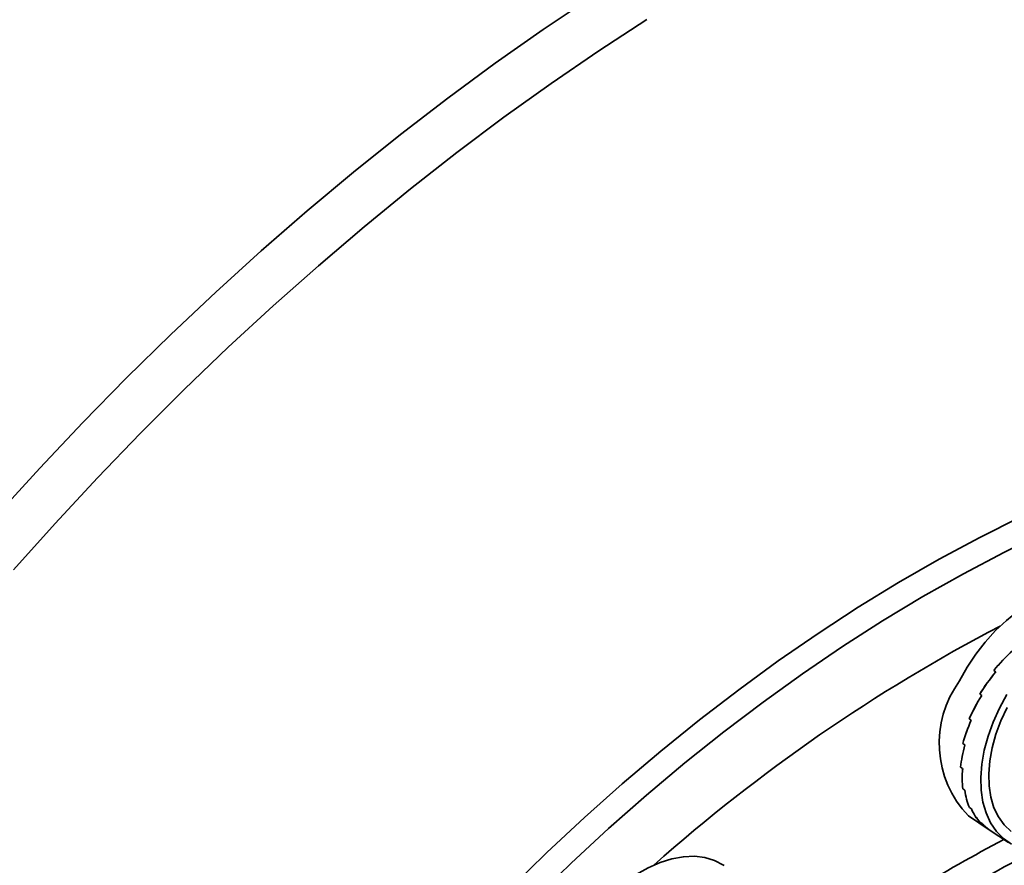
# Model space of a CAD drawing. Header units: millimetres. Extents: x 6316 to 18291, y -19059 to -9021.
# Tile 134 of 146: x 18166.55 to 18170.65, y -18629.75 to -18626.23. Entities that reach past the tile are written whole.
import ezdxf

# ---------------------------------------------------------------- set-up
doc = ezdxf.new("R2010")
doc.units = ezdxf.units.MM
doc.header["$LTSCALE"] = 10
doc.layers.add('1轮廓实线层', color=7, linetype='Continuous', lineweight=18)

msp = doc.modelspace()

# ---------------------------------------------------------------- linework, layer by layer
at = {"layer": '1轮廓实线层', "color": 7, "linetype": 'Continuous', "lineweight": 35}
for p, q in [((18170.6147, -18628.9434), (18170.6063, -18628.9378)), ((18170.6064, -18628.9378), (18170.6147, -18628.9433)), ((18170.548, -18629.0359), (18170.5564, -18629.0414)), ((18170.5563, -18629.0415), (18170.548, -18629.036)), ((18170.548, -18629.036), (18170.5483, -18629.0361)), ((18170.5128, -18629.1443), (18170.5044, -18629.1388)), ((18170.5046, -18629.1388), (18170.5044, -18629.1388)), ((18170.5045, -18629.1387), (18170.5128, -18629.1442)), ((18170.4776, -18629.2417), (18170.4777, -18629.2416)), ((18170.4776, -18629.2416), (18170.486, -18629.2471)), ((18170.4859, -18629.2472), (18170.4776, -18629.2417)), ((18170.4687, -18629.3401), (18170.477, -18629.3456)), ((18170.477, -18629.3457), (18170.4687, -18629.3402)), ((18170.4687, -18629.3402), (18170.4687, -18629.3402)), ((18170.4864, -18629.4356), (18170.478, -18629.43)), ((18170.478, -18629.43), (18170.4781, -18629.43)), ((18170.478, -18629.43), (18170.4863, -18629.4355)), ((18170.5052, -18629.5072), (18170.5136, -18629.5128)), ((18170.5136, -18629.5128), (18170.5052, -18629.5073)), ((18170.5052, -18629.5073), (18170.5053, -18629.5073)), ((18170.5009, -18629.5422), (18170.5875, -18629.5997)), ((18170.5491, -18629.5685), (18170.5575, -18629.5741)), ((18170.5575, -18629.5741), (18170.5491, -18629.5686)), ((18170.5491, -18629.5686), (18170.5492, -18629.5686)), ((18170.5875, -18629.5997), (18170.668, -18629.6531))]:
    msp.add_line(p, q, dxfattribs=at)
at = {"layer": '1轮廓实线层', "color": 7, "linetype": 'Continuous', "lineweight": 35, "flags": 128}
for points in [[(18166.4597, -18628.2887), (18166.6362, -18628.095), (18166.8155, -18627.9054), (18166.9975, -18627.7201), (18167.182, -18627.5393), (18167.3689, -18627.3631), (18167.558, -18627.1916), (18167.7493, -18627.0251), (18167.9424, -18626.8635), (18168.1374, -18626.7072), (18168.3339, -18626.5561), (18168.5319, -18626.4104), (18168.7312, -18626.2702), (18168.9316, -18626.1357)], [(18169.162, -18626.2293), (18168.963, -18626.3591), (18168.7649, -18626.4946), (18168.5681, -18626.6357), (18168.3726, -18626.7822), (18168.1786, -18626.9341), (18167.9863, -18627.0912), (18167.7958, -18627.2533), (18167.6074, -18627.4204), (18167.421, -18627.5923), (18167.237, -18627.7689), (18167.0554, -18627.95), (18166.8764, -18628.1355), (18166.7001, -18628.3252), (18166.5267, -18628.519)], [(18168.5937, -18629.8445), (18168.747, -18629.6946), (18168.9027, -18629.5492), (18169.0605, -18629.4086), (18169.2203, -18629.273), (18169.382, -18629.1425), (18169.5452, -18629.0172), (18169.7099, -18628.8974), (18169.8758, -18628.783), (18170.0427, -18628.6744), (18170.2105, -18628.5715), (18170.3789, -18628.4746), (18170.5478, -18628.3837), (18170.717, -18628.2989)], [(18170.8176, -18628.3635), (18170.6487, -18628.4462), (18170.48, -18628.5351), (18170.3117, -18628.6301), (18170.144, -18628.7311), (18169.9771, -18628.838), (18169.8111, -18628.9506), (18169.6464, -18629.0689), (18169.483, -18629.1926), (18169.3213, -18629.3217), (18169.1613, -18629.4559), (18169.0032, -18629.5952), (18168.8474, -18629.7393), (18168.6938, -18629.8881)], [(18171.106, -18628.6303), (18171.0777, -18628.6144), (18171.0384, -18628.6002), (18170.9958, -18628.5928), (18170.9505, -18628.5923), (18170.9031, -18628.5988), (18170.8544, -18628.6121), (18170.8049, -18628.6321), (18170.7554, -18628.6584), (18170.7066, -18628.6908), (18170.6592, -18628.7287), (18170.6137, -18628.7716), (18170.571, -18628.8189), (18170.5315, -18628.87), (18170.4958, -18628.9241), (18170.4644, -18628.9806)], [(18170.6798, -18629.6604), (18170.6463, -18629.6367), (18170.6173, -18629.6068), (18170.5933, -18629.5711), (18170.5745, -18629.5302), (18170.5614, -18629.4846), (18170.5539, -18629.435), (18170.5524, -18629.382), (18170.5567, -18629.3265), (18170.5668, -18629.2691), (18170.5825, -18629.2107), (18170.6037, -18629.1521), (18170.6301, -18629.0942), (18170.6613, -18629.0377)], [(18170.6785, -18629.6074), (18170.6498, -18629.58), (18170.626, -18629.5467), (18170.6074, -18629.5082), (18170.5943, -18629.4649), (18170.587, -18629.4176), (18170.5854, -18629.3669), (18170.5897, -18629.3137), (18170.5997, -18629.2587), (18170.6154, -18629.2028), (18170.6364, -18629.1467), (18170.6625, -18629.0915)], [(18169.4848, -18629.7489), (18169.4812, -18629.7466), (18169.4445, -18629.7278), (18169.4042, -18629.7157), (18169.3607, -18629.7105), (18169.3147, -18629.7122), (18169.2668, -18629.7208), (18169.2177, -18629.7362), (18169.1682, -18629.7582), (18169.1188, -18629.7865), (18169.0704, -18629.8206), (18169.0235, -18629.8602), (18168.9788, -18629.9045), (18168.937, -18629.9531), (18168.8987, -18630.0052), (18168.8643, -18630.0602), (18168.8343, -18630.1171), (18168.8093, -18630.1753), (18168.7895, -18630.2339), (18168.7752, -18630.2921)]]:
    msp.add_lwpolyline(points, dxfattribs=at)
at = {"layer": '1轮廓实线层', "color": 7, "linetype": 'Continuous', "lineweight": 35}
for centre, radius, start, end in [((18173.9452, -18635.095), 7.1551, 117.58056, 131.62768), ((18170.8164, -18629.2397), 0.4371, 143.6349, 223.7929), ((18173.2137, -18634.5558), 5.5443, 117.5555, 126.3886), ((18173.1772, -18634.4974), 5.3738, 116.5504, 126.1336)]:
    msp.add_arc(centre, radius, start, end, dxfattribs=at)
for centre, major_axis, ratio, start_param, end_param in [((18170.8953, -18629.1473), (0.3685, 0.4092), 0.646014, 1.430111, 1.639551), ((18170.887, -18629.1417), (0.3679, 0.4098), 0.627868, 1.426161, 1.6356), ((18170.887, -18629.1417), (0.3647, 0.4124), 0.610255, 1.628453, 1.837893), ((18170.8953, -18629.1473), (0.3679, 0.4098), 0.627851, 1.635792, 1.845232), ((18170.8953, -18629.1473), (0.3647, 0.4124), 0.610239, 1.838082, 2.047522), ((18170.887, -18629.1417), (0.3592, 0.4165), 0.593822, 1.828207, 2.037647), ((18170.887, -18629.1417), (0.3519, 0.4219), 0.579122, 2.026148, 2.235588), ((18170.8953, -18629.1473), (0.3592, 0.4165), 0.593807, 2.037834, 2.247274), ((18170.887, -18629.1417), (0.343, 0.4283), 0.566637, 2.222857, 2.432296), ((18170.8953, -18629.1473), (0.3519, 0.4219), 0.579109, 2.235773, 2.445213), ((18170.887, -18629.1417), (0.3328, 0.4354), 0.556776, 2.418775, 2.628214), ((18170.8953, -18629.1473), (0.343, 0.4283), 0.566627, 2.432481, 2.641921), ((18170.887, -18629.1417), (0.3218, 0.443), 0.549862, 2.614222, 2.823661), ((18170.8953, -18629.1473), (0.3328, 0.4354), 0.556768, 2.628399, 2.837838), ((18170.8953, -18629.1473), (0.3218, 0.443), 0.549857, 2.823845, 3.033285), ((18170.887, -18629.1417), (0.3101, 0.4509), 0.546127, 2.809421, 3.018861), ((18170.8953, -18629.1473), (0.3101, 0.4509), 0.546125, 3.019044, 3.150589), ((18170.887, -18629.1417), (0.2981, 0.4589), 0.545698, 3.004534, 3.136277)]:
    msp.add_ellipse(centre, major_axis=major_axis, ratio=ratio, start_param=start_param, end_param=end_param, dxfattribs=at)

doc.saveas('drawing.dxf')
